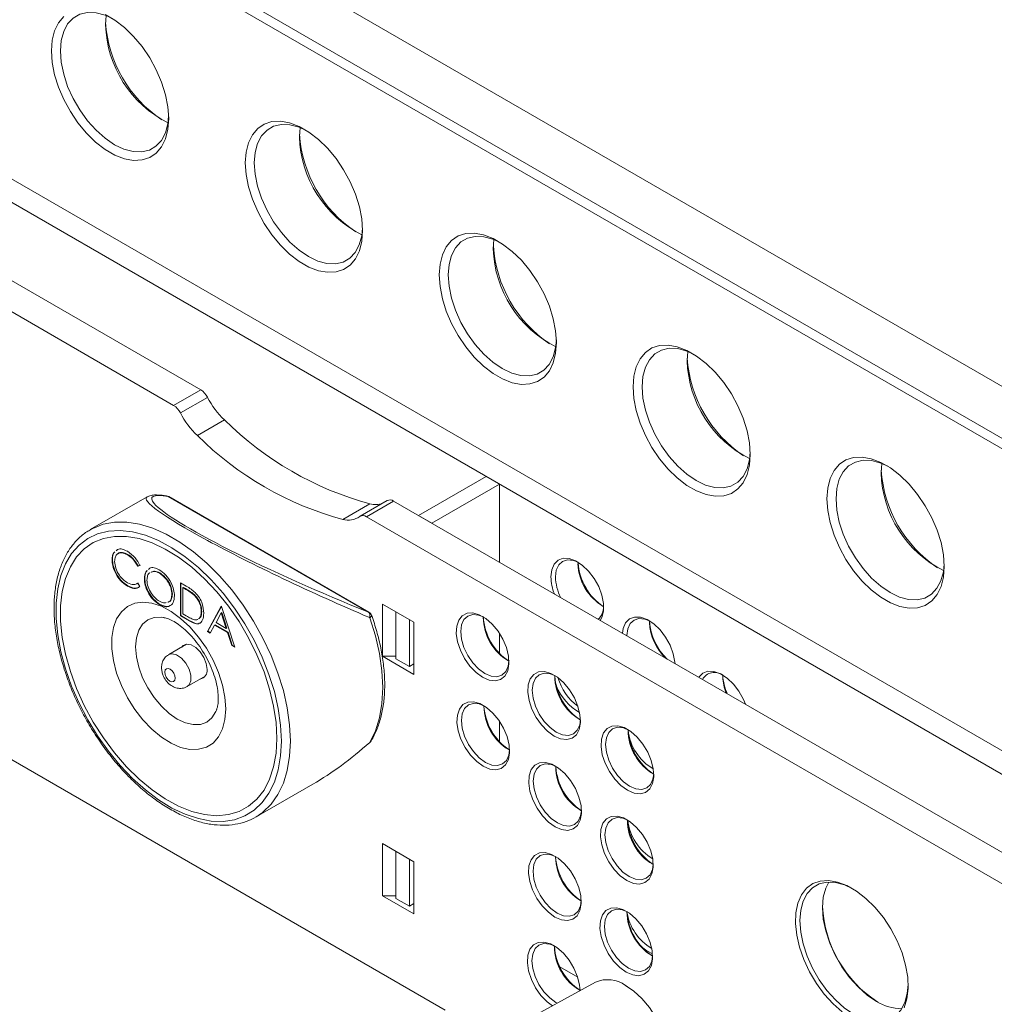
# Model space of a CAD drawing. Header units: millimetres. Extents: x -1492 to 1019, y -120 to 1280.
# Tile 16 of 20: x 714 to 867, y 563 to 717. Entities that reach past the tile are written whole.
import ezdxf

# ---------------------------------------------------------------- set-up
doc = ezdxf.new("R2010")
doc.units = ezdxf.units.MM

msp = doc.modelspace()

# ---------------------------------------------------------------- linework, layer by layer
at = {"color": 7, "linetype": 'Continuous', "lineweight": 15}
for p, q in [((904.93, 638), (553.77, 840.72)), ((546.46, 836.77), (900.6, 632.33)), ((899.88, 631.11), (544.92, 836.03)), ((780.44, 561.66), (459.88, 746.72)), ((662.66, 717.02), (887.68, 587.13)), ((668.48, 717.34), (878.49, 596.11)), ((878.55, 596.07), (669.18, 716.93)), ((727.17, 716.12), (727.27, 717.58)), ((650.72, 711.67), (742.09, 658.92)), ((646.48, 709.22), (737.85, 656.47)), ((757.57, 698.57), (757.67, 700.03)), ((787.98, 681.02), (788.08, 682.47)), ((818.38, 663.46), (818.49, 664.92)), ((737.85, 656.47), (742.09, 658.92)), ((743.17, 657.73), (738.92, 655.28)), ((745.82, 654.2), (741.57, 651.75)), ((848.79, 645.91), (848.89, 647.37)), ((776.24, 639.21), (786.85, 645.33)), ((788.97, 644.11), (786.85, 645.33)), ((778.36, 637.98), (788.97, 644.11)), ((788.97, 631.86), (788.97, 644.11)), ((768.4, 624.07), (737.01, 642.19)), ((768.46, 624.04), (737.08, 642.16)), ((733.69, 642.13), (724.77, 636.99)), ((768.62, 641.03), (764.38, 638.58)), ((771.35, 641.56), (767.1, 639.11)), ((772.35, 641.46), (768.1, 639.01)), ((772.35, 641.46), (889.78, 573.66)), ((776.24, 639.21), (778.36, 637.98)), ((768.1, 639.01), (889.88, 568.71)), ((728.89, 633.71), (729.04, 633.85)), ((730.65, 633.11), (730.58, 633.07)), ((728.26, 632.33), (728.19, 632.28)), ((732.57, 631.37), (732.21, 631.26)), ((732.64, 631.41), (732.28, 631.3)), ((801.26, 631.61), (801.26, 631.81)), ((728.83, 630.15), (728.76, 630.11)), ((732.28, 631.3), (732.21, 631.26)), ((733.97, 630.8), (734.12, 630.95)), ((735.68, 630.21), (735.61, 630.17)), ((732.03, 628.55), (732.28, 628.64)), ((732.21, 628.6), (732.57, 628.09)), ((733.33, 629.35), (733.26, 629.31)), ((738.9, 628.67), (739.81, 628.14)), ((738.9, 623.48), (738.9, 628.67)), ((738.97, 623.52), (738.97, 628.63)), ((730.68, 628.17), (730.61, 628.13)), ((732.48, 628.04), (732.31, 627.93)), ((737.65, 626.88), (737.58, 626.84)), ((739.37, 627.94), (739.3, 627.9)), ((739.3, 627.9), (739.3, 623.78)), ((739.62, 627.72), (739.3, 627.9)), ((739.69, 627.76), (739.37, 627.94)), ((739.69, 627.76), (739.62, 627.72)), ((741.07, 626.82), (741, 626.78)), ((735.7, 625.28), (735.63, 625.24)), ((770.59, 625.33), (775.54, 622.47)), ((770.59, 617.16), (770.59, 625.33)), ((739.3, 623.78), (739.82, 623.48)), ((742.25, 624.16), (742.18, 624.11)), ((743.16, 621.02), (745.29, 624.98)), ((743.23, 621.06), (745.33, 624.96)), ((745.31, 623.95), (744.5, 622.44)), ((745.29, 624.98), (745.35, 624.94)), ((745.38, 623.99), (745.31, 623.95)), ((746.1, 621.51), (745.31, 623.95)), ((745.35, 624.94), (747.42, 618.56)), ((746.18, 621.56), (745.38, 623.99)), ((772.71, 616.75), (772.71, 624.1)), ((738.97, 623.52), (738.9, 623.48)), ((740.29, 622.68), (738.9, 623.48)), ((740.36, 622.72), (738.97, 623.52)), ((740.36, 622.72), (740.29, 622.68)), ((744.35, 622.08), (744.28, 622.04)), ((746.39, 620.9), (744.35, 622.08)), ((744.5, 622.44), (746.1, 621.51)), ((774.83, 622.88), (774.83, 615.53)), ((775.54, 622.47), (775.54, 614.3)), ((812.46, 622.41), (812.47, 622.61)), ((743.23, 621.06), (743.16, 621.02)), ((743.6, 620.77), (743.16, 621.02)), ((743.63, 620.83), (743.23, 621.06)), ((744.28, 622.04), (743.6, 620.77)), ((746.32, 620.86), (744.28, 622.04)), ((746.18, 621.56), (746.1, 621.51)), ((746.39, 620.9), (746.32, 620.86)), ((746.98, 618.82), (746.32, 620.86)), ((747.05, 618.86), (746.39, 620.9)), ((788.97, 617.55), (788.97, 620.72)), ((739.89, 619.04), (737.07, 617.41)), ((747.05, 618.86), (746.98, 618.82)), ((747.42, 618.56), (746.98, 618.82)), ((747.39, 618.66), (747.05, 618.86)), ((775.54, 614.3), (770.59, 617.16)), ((772.71, 617.16), (770.59, 617.16)), ((774.83, 615.53), (772.71, 616.75)), ((775.54, 615.94), (774.83, 615.53)), ((739.97, 612.39), (742.79, 614.02)), ((823.96, 613.92), (823.97, 614.12)), ((744.56, 608.7), (744.61, 608.83)), ((788.97, 603.72), (788.97, 606.93)), ((813.14, 598.67), (813.05, 598.71)), ((750.77, 591.95), (759.69, 597.1)), ((751.45, 592.39), (750.77, 591.95)), ((770.59, 579.6), (770.59, 587.77)), ((775.54, 584.91), (770.59, 587.77)), ((772.71, 579.19), (772.71, 586.54)), ((774.83, 585.32), (774.83, 577.97)), ((775.54, 584.91), (775.54, 576.74)), ((813.05, 584.56), (812.75, 584.7)), ((770.59, 579.6), (775.54, 576.74)), ((772.71, 579.6), (770.59, 579.6)), ((774.83, 577.97), (772.71, 579.19)), ((775.54, 578.38), (774.83, 577.97)), ((801.21, 566.82), (798.42, 568.43)), ((804.02, 566.05), (791.6, 559.23)), ((808.98, 565.38), (808.83, 565.47)), ((797.8, 562.85), (798, 562.74))]:
    msp.add_line(p, q, dxfattribs=at)
at = {"color": 7, "linetype": 'Continuous', "lineweight": 15, "flags": 128}
for points in [[(728.24, 717.13), (727.11, 717.64), (725.68, 718.02), (724.34, 718.08), (723.13, 717.8), (722.08, 717.19), (721.23, 716.28), (720.61, 715.09), (720.22, 713.67), (720.1, 712.04)], [(727.11, 717.75), (728.63, 716.87), (730.13, 715.72), (731.57, 714.32), (732.9, 712.72), (734.1, 710.95), (735.13, 709.06), (735.96, 707.12), (736.57, 705.16), (736.94, 703.25), (737.07, 701.43), (736.94, 699.75), (736.57, 698.27), (735.96, 697.01), (735.13, 696.02), (734.1, 695.33), (732.9, 694.94), (731.57, 694.88), (730.13, 695.14), (728.63, 695.72), (727.11, 696.59), (725.62, 697.74), (724.18, 699.14), (722.85, 700.75), (721.65, 702.52), (720.62, 704.4), (719.79, 706.35), (719.18, 708.3), (718.81, 710.22), (718.68, 712.04)], [(718.68, 712.04), (718.81, 713.71), (719.18, 715.2), (719.79, 716.45), (720.62, 717.44)], [(720.1, 712.04), (720.22, 710.26), (720.61, 708.39), (721.23, 706.48), (722.08, 704.59), (723.13, 702.78), (724.34, 701.1), (725.68, 699.61), (727.11, 698.34), (728.58, 697.34), (730.05, 696.64), (731.48, 696.26), (732.82, 696.21), (734.04, 696.49), (735.08, 697.09), (735.93, 698), (736.55, 699.19), (736.94, 700.62), (737.06, 701.85)], [(749.09, 694.49), (749.21, 696.16), (749.59, 697.65), (750.19, 698.9), (751.03, 699.89), (752.05, 700.58), (753.25, 700.97), (754.59, 701.03), (756.02, 700.77), (757.52, 700.2), (759.04, 699.32), (760.54, 698.17), (761.97, 696.77), (763.31, 695.16), (764.51, 693.4), (765.53, 691.51), (766.36, 689.56), (766.97, 687.61), (767.35, 685.69), (767.47, 683.87), (767.35, 682.2), (766.97, 680.71), (766.36, 679.46), (765.53, 678.47), (764.51, 677.78), (763.31, 677.39), (761.97, 677.33), (760.54, 677.59), (759.04, 678.16), (757.52, 679.04), (756.02, 680.19), (754.59, 681.59), (753.25, 683.2), (752.05, 684.96), (751.03, 686.85), (750.19, 688.79), (749.59, 690.75), (749.21, 692.67), (749.09, 694.49)], [(758.64, 699.58), (757.51, 700.09), (756.08, 700.47), (754.74, 700.52), (753.53, 700.24), (752.49, 699.64), (751.64, 698.73), (751.01, 697.54), (750.63, 696.11), (750.5, 694.49)], [(750.5, 694.49), (750.63, 692.71), (751.01, 690.84), (751.64, 688.93), (752.49, 687.04), (753.53, 685.23), (754.74, 683.55), (756.08, 682.06), (757.51, 680.79), (758.99, 679.79), (760.46, 679.09), (761.89, 678.7), (763.23, 678.65), (764.44, 678.93), (765.49, 679.54), (766.33, 680.45), (766.96, 681.63), (767.34, 683.06), (767.46, 684.29)], [(779.49, 676.93), (779.62, 678.61), (779.99, 680.09), (780.6, 681.35), (781.43, 682.33), (782.46, 683.03), (783.66, 683.42), (784.99, 683.48), (786.43, 683.22), (787.93, 682.64), (789.44, 681.77), (790.94, 680.61), (792.38, 679.22), (793.71, 677.61), (794.91, 675.84), (795.94, 673.96), (796.77, 672.01), (797.38, 670.05), (797.75, 668.14), (797.88, 666.32), (797.75, 664.65), (797.38, 663.16), (796.77, 661.91), (795.94, 660.92), (794.91, 660.22), (793.71, 659.84), (792.38, 659.77), (790.94, 660.03), (789.44, 660.61), (787.93, 661.49), (786.43, 662.64), (784.99, 664.04), (783.66, 665.64), (782.46, 667.41), (781.43, 669.29), (780.6, 671.24), (779.99, 673.2), (779.62, 675.11), (779.49, 676.93)], [(789.05, 682.02), (787.92, 682.54), (786.49, 682.92), (785.15, 682.97), (783.94, 682.69), (782.89, 682.09), (782.04, 681.18), (781.42, 679.99), (781.04, 678.56), (780.91, 676.93)], [(780.91, 676.93), (781.04, 675.16), (781.42, 673.29), (782.04, 671.38), (782.89, 669.49), (783.94, 667.68), (785.15, 666), (786.49, 664.5), (787.92, 663.24), (789.39, 662.24), (790.87, 661.53), (792.29, 661.15), (793.63, 661.1), (794.85, 661.38), (795.89, 661.98), (796.74, 662.89), (797.37, 664.08), (797.75, 665.51), (797.87, 666.74)], [(809.9, 659.38), (810.02, 661.06), (810.4, 662.54), (811.01, 663.79), (811.84, 664.78), (812.86, 665.48), (814.06, 665.86), (815.4, 665.93), (816.83, 665.67), (818.33, 665.09), (819.85, 664.21), (821.35, 663.06), (822.78, 661.66), (824.12, 660.06), (825.32, 658.29), (826.34, 656.41), (827.18, 654.46), (827.78, 652.5), (828.16, 650.59), (828.28, 648.77), (828.16, 647.09), (827.78, 645.61), (827.18, 644.35), (826.34, 643.37), (825.32, 642.67), (824.12, 642.29), (822.78, 642.22), (821.35, 642.48), (819.85, 643.06), (818.33, 643.93), (816.83, 645.09), (815.4, 646.48), (814.06, 648.09), (812.86, 649.86), (811.84, 651.74), (811.01, 653.69), (810.4, 655.65), (810.02, 657.56), (809.9, 659.38)], [(819.45, 664.47), (818.32, 664.98), (816.9, 665.37), (815.56, 665.42), (814.34, 665.14), (813.3, 664.53), (812.45, 663.62), (811.82, 662.44), (811.44, 661.01), (811.31, 659.38)], [(811.31, 659.38), (811.44, 657.6), (811.82, 655.73), (812.45, 653.83), (813.3, 651.94), (814.34, 650.12), (815.56, 648.45), (816.9, 646.95), (818.32, 645.68), (819.8, 644.68), (821.27, 643.98), (822.7, 643.6), (824.04, 643.55), (825.25, 643.83), (826.3, 644.43), (827.15, 645.34), (827.77, 646.53), (828.15, 647.96), (828.28, 649.19)], [(840.3, 641.83), (840.43, 643.5), (840.8, 644.99), (841.41, 646.24), (842.24, 647.23), (843.27, 647.93), (844.47, 648.31), (845.8, 648.37), (847.24, 648.11), (848.74, 647.54), (850.26, 646.66), (851.75, 645.51), (853.19, 644.11), (854.52, 642.51), (855.72, 640.74), (856.75, 638.85), (857.58, 636.91), (858.19, 634.95), (858.56, 633.03), (858.69, 631.21), (858.56, 629.54), (858.19, 628.06), (857.58, 626.8), (856.75, 625.81), (855.72, 625.12), (854.52, 624.73), (853.19, 624.67), (851.75, 624.93), (850.26, 625.5), (848.74, 626.38), (847.24, 627.53), (845.8, 628.93), (844.47, 630.54), (843.27, 632.31), (842.24, 634.19), (841.41, 636.14), (840.8, 638.09), (840.43, 640.01), (840.3, 641.83)], [(849.86, 646.92), (848.73, 647.43), (847.3, 647.81), (845.96, 647.86), (844.75, 647.58), (843.7, 646.98), (842.85, 646.07), (842.23, 644.88), (841.85, 643.46), (841.72, 641.83)], [(841.72, 641.83), (841.85, 640.05), (842.23, 638.18), (842.85, 636.27), (843.7, 634.38), (844.75, 632.57), (845.96, 630.89), (847.3, 629.4), (848.73, 628.13), (850.2, 627.13), (851.68, 626.43), (853.11, 626.05), (854.45, 625.99), (855.66, 626.27), (856.7, 626.88), (857.55, 627.79), (858.18, 628.98), (858.56, 630.4), (858.68, 631.64)], [(754.74, 603.85), (754.62, 606.34), (754.25, 608.94), (753.64, 611.6), (752.79, 614.3), (751.73, 617), (750.46, 619.66), (749, 622.23), (747.37, 624.7), (745.6, 627.01), (743.71, 629.14), (741.73, 631.06), (739.68, 632.74), (737.59, 634.16), (735.5, 635.3), (733.42, 636.14), (731.4, 636.67), (729.46, 636.88), (727.63, 636.77), (725.93, 636.34), (724.38, 635.6), (723.02, 634.56), (721.84, 633.23), (720.89, 631.63), (720.16, 629.78), (719.67, 627.71), (719.42, 625.46), (719.42, 623.04), (719.67, 620.49), (720.16, 617.86), (720.89, 615.17), (721.84, 612.47), (723.02, 609.78), (724.38, 607.16), (725.93, 604.64), (727.63, 602.25), (729.46, 600.02), (731.4, 597.99), (733.42, 596.19), (735.5, 594.63), (737.59, 593.35), (739.68, 592.36), (741.73, 591.68), (743.71, 591.31), (745.6, 591.26), (747.37, 591.52), (749, 592.11), (750.46, 593), (751.73, 594.19), (752.79, 595.66), (753.64, 597.39), (754.25, 599.35), (754.62, 601.51), (754.74, 603.85)], [(754.04, 604.26), (753.91, 606.75), (753.52, 609.34), (752.89, 612), (752.02, 614.7), (750.92, 617.39), (749.61, 620.02), (748.11, 622.57), (746.44, 624.98), (744.63, 627.24), (742.71, 629.29), (740.7, 631.11), (738.63, 632.67), (736.54, 633.95), (734.46, 634.93), (732.42, 635.59), (730.45, 635.93), (728.58, 635.93), (726.84, 635.6), (725.25, 634.95), (723.84, 633.98), (722.64, 632.71), (721.65, 631.15), (720.89, 629.34), (720.38, 627.29), (720.13, 625.04), (720.13, 622.63), (720.38, 620.09), (720.89, 617.45), (721.65, 614.77), (722.64, 612.07), (723.84, 609.41), (725.25, 606.81), (726.84, 604.33), (728.58, 601.99), (730.45, 599.83), (732.42, 597.89), (734.46, 596.2), (736.54, 594.77), (738.63, 593.64), (740.7, 592.82), (742.71, 592.32), (744.63, 592.15), (746.44, 592.31), (748.11, 592.8), (749.61, 593.62), (750.92, 594.74), (752.02, 596.16), (752.89, 597.85), (753.52, 599.78), (753.91, 601.93), (754.04, 604.26)], [(754.04, 604.26), (753.91, 606.75), (753.52, 609.34), (752.89, 612), (752.02, 614.7), (750.92, 617.39), (749.61, 620.02), (748.11, 622.57), (746.44, 624.98), (744.63, 627.24), (742.71, 629.29), (740.7, 631.11), (738.63, 632.67), (736.54, 633.95), (734.46, 634.93), (732.42, 635.59), (730.45, 635.93), (728.58, 635.93), (726.84, 635.6), (725.25, 634.95), (723.84, 633.98), (722.64, 632.71), (721.65, 631.15), (720.89, 629.34), (720.38, 627.29), (720.13, 625.04), (720.13, 622.63), (720.38, 620.09), (720.89, 617.45), (721.65, 614.77), (722.64, 612.07), (723.84, 609.41), (725.25, 606.81), (726.84, 604.33), (728.58, 601.99), (730.45, 599.83), (732.42, 597.89), (734.46, 596.2), (736.54, 594.77), (738.63, 593.64), (740.7, 592.82), (742.71, 592.32), (744.63, 592.15), (746.44, 592.31), (748.11, 592.8), (749.61, 593.62), (750.92, 594.74), (752.02, 596.16), (752.89, 597.85), (753.52, 599.78), (753.91, 601.93), (754.04, 604.26)], [(797.01, 629.57), (797.14, 630.69), (797.53, 631.58), (798.14, 632.2), (798.93, 632.5), (799.87, 632.47), (800.89, 632.1), (801.93, 631.43), (802.91, 630.49), (803.79, 629.34), (804.5, 628.06), (805, 626.72), (805.26, 625.42), (805.26, 624.22), (805, 623.21), (804.75, 622.75)], [(801.26, 631.89), (800.53, 632.17), (799.61, 632.27), (798.83, 632.02), (798.23, 631.47), (797.85, 630.63), (797.72, 629.57)], [(746.02, 608.89), (745.89, 610.71), (745.51, 612.63), (744.88, 614.59), (744.03, 616.53), (742.98, 618.41), (741.76, 620.15), (740.4, 621.73), (738.95, 623.08), (737.45, 624.17), (735.93, 624.97), (734.44, 625.46), (733.04, 625.62), (731.74, 625.45), (730.6, 624.95), (729.65, 624.13), (728.91, 623.03), (728.4, 621.67), (728.14, 620.09), (728.14, 618.33), (728.4, 616.46), (728.91, 614.51), (729.65, 612.55), (730.6, 610.64), (731.74, 608.82), (733.04, 607.15), (734.44, 605.69), (735.93, 604.46), (737.45, 603.51), (738.95, 602.86), (740.4, 602.54), (741.76, 602.55), (742.98, 602.88), (744.03, 603.54), (744.88, 604.5), (745.51, 605.74), (745.89, 607.22), (746.02, 608.89)], [(786.3, 613.84), (785.27, 614.58), (784.31, 615.58), (783.47, 616.77), (782.81, 618.07), (782.37, 619.41), (782.17, 620.7), (782.24, 621.85), (782.56, 622.81), (783.11, 623.5), (783.87, 623.88), (784.78, 623.93), (785.78, 623.65), (786.82, 623.05), (787.82, 622.18), (788.73, 621.07), (789.49, 619.82), (790.04, 618.49), (790.37, 617.16), (790.43, 615.93), (790.24, 614.87), (789.79, 614.04), (789.13, 613.5), (788.29, 613.28), (787.33, 613.39), (786.3, 613.84)], [(786.42, 623.32), (785.68, 623.6), (784.76, 623.69), (783.98, 623.45), (783.38, 622.89), (783, 622.06), (782.87, 621), (783, 619.8), (783.38, 618.52), (783.98, 617.27), (784.76, 616.13), (785.68, 615.16), (786.66, 614.45)], [(768.59, 603.64), (769.48, 605.44), (770.13, 607.49), (770.52, 609.76), (770.65, 612.22), (770.52, 614.83), (770.13, 617.56), (769.48, 620.36), (768.59, 623.19)], [(808.24, 620.74), (808.35, 621.48), (808.73, 622.37), (809.34, 622.99), (810.14, 623.29), (811.08, 623.26), (812.1, 622.9), (813.13, 622.23), (814.12, 621.29), (815, 620.14), (815.71, 618.86), (816.2, 617.52), (816.46, 616.21), (816.48, 615.98)], [(812.47, 622.68), (811.73, 622.97), (810.82, 623.06), (810.04, 622.82), (809.44, 622.26), (809.06, 621.42), (808.93, 620.37)], [(743.08, 615.08), (742.95, 615.99), (742.58, 616.94), (742.02, 617.81), (741.32, 618.5), (740.59, 618.93), (739.89, 619.04), (739.33, 618.82), (739.12, 618.59)], [(786.66, 614.45), (787.63, 614.03), (788.55, 613.94), (789.33, 614.18), (789.93, 614.74), (790.31, 615.58), (790.43, 616.35)], [(736.52, 614.28), (736.47, 614.67), (736.53, 614.99), (736.72, 615.18), (736.98, 615.23), (737.3, 615.11), (737.61, 614.85), (737.87, 614.49), (738.04, 614.09), (738.09, 613.69), (738.02, 613.38), (737.84, 613.18), (737.57, 613.14), (737.26, 613.25), (736.95, 613.51), (736.69, 613.87), (736.52, 614.28)], [(797.51, 604.63), (796.48, 605.38), (795.52, 606.37), (794.68, 607.56), (794.02, 608.86), (793.58, 610.2), (793.38, 611.49), (793.45, 612.65), (793.77, 613.6), (794.32, 614.29), (795.08, 614.68), (795.99, 614.73), (796.99, 614.45), (798.03, 613.85), (799.03, 612.97), (799.94, 611.87), (800.7, 610.61), (801.25, 609.28), (801.57, 607.96), (801.64, 606.73), (801.44, 605.66), (801, 604.83), (800.34, 604.29), (799.5, 604.07), (798.54, 604.19), (797.51, 604.63)], [(797.62, 614.11), (796.88, 614.4), (795.97, 614.49), (795.19, 614.25), (794.59, 613.69), (794.21, 612.85), (794.08, 611.8), (794.21, 610.59), (794.59, 609.32), (795.19, 608.07), (795.97, 606.92), (796.88, 605.96), (797.86, 605.24)], [(820.2, 613.83), (820.23, 613.88), (820.84, 614.5), (821.64, 614.8), (822.58, 614.77), (823.6, 614.41), (824.63, 613.73), (825.62, 612.79), (826.49, 611.65), (827.2, 610.37), (827.51, 609.61)], [(786.4, 599.9), (785.37, 600.64), (784.41, 601.64), (783.57, 602.83), (782.91, 604.13), (782.47, 605.47), (782.27, 606.76), (782.34, 607.92), (782.66, 608.87), (783.21, 609.56), (783.97, 609.94), (784.88, 610), (785.88, 609.71), (786.92, 609.12), (787.92, 608.24), (788.83, 607.14), (789.59, 605.88), (790.14, 604.55), (790.46, 603.22), (790.53, 601.99), (790.34, 600.93), (789.89, 600.1), (789.23, 599.56), (788.39, 599.34), (787.43, 599.45), (786.4, 599.9)], [(786.51, 609.38), (785.78, 609.66), (784.86, 609.75), (784.08, 609.51), (783.48, 608.95), (783.1, 608.12), (782.97, 607.06), (783.1, 605.86), (783.48, 604.59), (784.08, 603.33), (784.86, 602.19), (785.78, 601.23), (786.75, 600.51)], [(797.86, 605.24), (798.84, 604.83), (799.75, 604.74), (800.54, 604.98), (801.14, 605.54), (801.52, 606.37), (801.64, 607.15)], [(809.01, 596.14), (807.98, 596.88), (807.01, 597.88), (806.18, 599.07), (805.51, 600.37), (805.07, 601.71), (804.88, 603), (804.94, 604.16), (805.26, 605.11), (805.82, 605.8), (806.58, 606.19), (807.48, 606.24), (808.49, 605.96), (809.53, 605.36), (810.53, 604.48), (811.44, 603.38), (812.19, 602.12), (812.75, 600.79), (813.07, 599.47), (813.14, 598.23), (812.94, 597.17), (812.5, 596.34), (811.84, 595.8), (811, 595.58), (810.04, 595.7), (809.01, 596.14)], [(809.19, 605.58), (808.38, 605.91), (807.47, 606), (806.69, 605.75), (806.08, 605.2), (805.71, 604.36), (805.58, 603.31), (805.71, 602.1), (806.08, 600.83), (806.69, 599.58), (807.47, 598.43), (808.38, 597.47), (809.36, 596.75)], [(768.62, 603.63), (768.61, 603.63), (768.59, 603.64)], [(786.75, 600.51), (787.73, 600.09), (788.65, 600), (789.43, 600.25), (790.03, 600.8), (790.41, 601.64), (790.53, 602.42)], [(797.67, 590.41), (796.64, 591.15), (795.67, 592.15), (794.83, 593.34), (794.17, 594.64), (793.73, 595.98), (793.54, 597.27), (793.6, 598.42), (793.92, 599.38), (794.48, 600.07), (795.23, 600.45), (796.14, 600.5), (797.15, 600.22), (798.18, 599.62), (799.19, 598.75), (800.1, 597.64), (800.85, 596.39), (801.41, 595.06), (801.73, 593.73), (801.79, 592.5), (801.6, 591.44), (801.16, 590.61), (800.5, 590.07), (799.66, 589.85), (798.69, 589.96), (797.67, 590.41)], [(797.77, 599.89), (797.04, 600.17), (796.13, 600.26), (795.34, 600.02), (794.74, 599.46), (794.36, 598.63), (794.24, 597.57), (794.36, 596.37), (794.74, 595.1), (795.34, 593.84), (796.13, 592.7), (797.04, 591.73), (798.02, 591.02)], [(809.36, 596.75), (810.34, 596.34), (811.25, 596.25), (812.04, 596.49), (812.64, 597.05), (813.01, 597.88), (813.14, 598.67)], [(798.02, 591.02), (799, 590.6), (799.91, 590.51), (800.69, 590.75), (801.29, 591.31), (801.67, 592.15), (801.79, 592.92)], [(808.92, 581.99), (807.89, 582.73), (806.92, 583.73), (806.08, 584.92), (805.42, 586.22), (804.98, 587.56), (804.79, 588.85), (804.85, 590), (805.17, 590.96), (805.73, 591.65), (806.48, 592.03), (807.39, 592.08), (808.4, 591.8), (809.43, 591.2), (810.44, 590.32), (811.35, 589.22), (812.1, 587.97), (812.66, 586.64), (812.98, 585.31), (813.04, 584.08), (812.85, 583.02), (812.41, 582.19), (811.75, 581.65), (810.91, 581.43), (809.94, 581.54), (808.92, 581.99)], [(809.09, 591.44), (808.29, 591.75), (807.38, 591.84), (806.59, 591.6), (805.99, 591.04), (805.61, 590.21), (805.49, 589.15), (805.61, 587.95), (805.99, 586.67), (806.59, 585.42), (807.38, 584.28), (808.29, 583.31), (809.27, 582.6)], [(797.64, 576.26), (796.61, 577.01), (795.64, 578.01), (794.81, 579.19), (794.14, 580.5), (793.7, 581.84), (793.51, 583.12), (793.57, 584.28), (793.89, 585.24), (794.45, 585.93), (795.21, 586.31), (796.11, 586.36), (797.12, 586.08), (798.16, 585.48), (799.16, 584.6), (800.07, 583.5), (800.82, 582.25), (801.38, 580.91), (801.7, 579.59), (801.77, 578.36), (801.57, 577.29), (801.13, 576.47), (800.47, 575.92), (799.63, 575.71), (798.67, 575.82), (797.64, 576.26)], [(797.75, 585.74), (797.01, 586.03), (796.1, 586.12), (795.32, 585.88), (794.71, 585.32), (794.34, 584.49), (794.21, 583.43), (794.34, 582.22), (794.71, 580.95), (795.32, 579.7), (796.1, 578.55), (797.01, 577.59), (797.99, 576.88)], [(809.27, 582.6), (810.25, 582.18), (811.16, 582.09), (811.94, 582.33), (812.55, 582.89), (812.92, 583.73), (813.05, 584.56)], [(842.7, 561.39), (841.25, 562.66), (839.88, 564.16), (838.64, 565.85), (837.56, 567.67), (836.67, 569.58), (835.99, 571.52), (835.55, 573.42), (835.36, 575.25), (835.43, 576.94), (835.74, 578.45), (836.3, 579.74), (837.09, 580.76), (838.08, 581.49), (839.24, 581.9), (840.55, 581.99), (841.97, 581.75), (843.44, 581.19), (844.94, 580.32), (846.42, 579.18), (847.83, 577.79), (849.14, 576.19), (850.31, 574.42), (851.3, 572.55), (852.09, 570.63), (852.64, 568.7), (852.96, 566.82), (853.02, 565.05), (852.83, 563.45), (852.39, 562.05)], [(844.37, 580.69), (843.07, 581.29), (841.64, 581.67), (840.3, 581.73), (839.09, 581.44), (838.05, 580.84), (837.2, 579.93), (836.57, 578.74), (836.19, 577.32), (836.06, 575.69), (836.19, 573.91), (836.57, 572.04), (837.2, 570.13), (838.05, 568.24), (839.09, 566.43), (840.3, 564.75), (841.64, 563.26), (843.07, 561.99), (844.55, 560.99)], [(848.08, 563.03), (846.61, 564.03), (845.18, 565.3), (843.84, 566.79), (842.63, 568.47), (841.58, 570.29), (840.73, 572.17), (840.11, 574.08), (839.73, 575.95), (839.6, 577.73), (839.73, 579.36), (840.11, 580.79), (840.58, 581.74)], [(797.99, 576.88), (798.97, 576.46), (799.88, 576.37), (800.67, 576.61), (801.27, 577.17), (801.64, 578.01), (801.77, 578.78)], [(808.83, 567.62), (807.8, 568.37), (806.84, 569.36), (806, 570.55), (805.34, 571.86), (804.9, 573.19), (804.7, 574.48), (804.77, 575.64), (805.09, 576.59), (805.64, 577.28), (806.4, 577.67), (807.31, 577.72), (808.31, 577.44), (809.35, 576.84), (810.35, 575.96), (811.26, 574.86), (812.02, 573.6), (812.57, 572.27), (812.89, 570.95), (812.96, 569.72), (812.76, 568.65), (812.32, 567.82), (811.66, 567.28), (810.82, 567.06), (809.86, 567.18), (808.83, 567.62)], [(809.01, 577.07), (808.2, 577.39), (807.29, 577.48), (806.51, 577.24), (805.91, 576.68), (805.53, 575.84), (805.4, 574.79), (805.53, 573.58), (805.91, 572.31), (806.51, 571.06), (807.29, 569.91), (808.2, 568.95), (809.18, 568.24)], [(797.27, 562.35), (796.42, 562.98), (795.45, 563.98), (794.61, 565.17), (793.95, 566.47), (793.51, 567.81), (793.32, 569.1), (793.38, 570.26), (793.7, 571.21), (794.26, 571.9), (795.01, 572.29), (795.92, 572.34), (796.93, 572.06), (797.96, 571.46), (798.97, 570.58), (799.88, 569.48), (800.63, 568.22), (801.19, 566.89), (801.51, 565.57), (801.58, 564.75)], [(797.56, 571.72), (796.82, 572.01), (795.91, 572.1), (795.12, 571.85), (794.52, 571.3), (794.15, 570.46), (794.02, 569.41), (794.15, 568.2), (794.52, 566.93), (795.12, 565.68), (795.91, 564.53), (796.82, 563.57), (797.8, 562.85)], [(812.95, 570.5), (812.04, 570.97), (811.41, 571.43)], [(809.18, 568.24), (810.16, 567.82), (811.08, 567.73), (811.86, 567.97), (812.46, 568.53), (812.84, 569.36), (812.96, 570.14)], [(813.52, 549.58), (814.3, 550.24), (814.92, 551.22), (815.31, 552.46), (815.43, 553.9), (815.31, 555.49), (814.92, 557.16), (814.3, 558.87), (813.47, 560.53), (812.45, 562.08), (811.28, 563.47), (810.02, 564.64), (808.71, 565.54)], [(844.55, 560.99), (846.02, 560.29), (847.45, 559.91), (848.79, 559.86), (850, 560.14), (851.05, 560.74), (851.89, 561.65), (852.52, 562.84), (852.9, 564.26), (853.03, 565.69)]]:
    msp.add_lwpolyline(points, dxfattribs=at)
at = {"color": 8, "linetype": 'Continuous', "lineweight": 15, "flags": 128}
for points in [[(737.01, 642.19), (737.07, 642.16), (737.08, 642.16)], [(724.84, 637.02), (725.16, 637.19), (726.79, 637.83), (728.58, 638.16), (730.49, 638.17), (732.5, 637.85), (734.58, 637.22), (736.7, 636.28), (738.84, 635.05), (740.97, 633.53), (743.05, 631.76), (745.06, 629.76), (746.97, 627.55), (748.75, 625.16), (750.39, 622.63), (751.86, 619.98), (753.13, 617.27), (754.2, 614.51), (755.05, 611.76), (755.66, 609.04), (756.03, 606.39), (756.16, 603.85)], [(768.46, 624.04), (768.46, 624.05), (768.4, 624.07)], [(736.21, 623.23), (735.92, 623.26), (734.79, 623.22), (733.79, 622.85), (732.98, 622.18), (732.38, 621.22), (732, 620.02), (731.88, 618.62), (732, 617.07), (732.38, 615.44), (732.98, 613.78), (733.79, 612.17), (734.79, 610.66), (735.92, 609.31), (737.14, 608.17), (738.42, 607.29), (739.7, 606.7), (740.92, 606.42), (742.05, 606.46), (743.04, 606.83), (743.86, 607.51), (744.46, 608.46), (744.56, 608.7)], [(768.9, 623.51), (768.9, 623.48), (768.88, 623.42), (768.81, 623.35), (768.71, 623.27), (768.59, 623.19)], [(737.06, 617.41), (737.6, 617.54), (738.32, 617.37), (739.07, 616.86), (739.75, 616.08), (740.26, 615.14), (740.53, 614.17), (740.53, 613.3), (740.26, 612.65), (739.97, 612.39)], [(756.16, 603.85), (756.03, 601.46), (755.66, 599.24), (755.05, 597.23), (754.2, 595.46), (753.13, 593.93), (751.86, 592.69), (751.45, 592.39)]]:
    msp.add_lwpolyline(points, dxfattribs=at)
at = {"color": 7, "linetype": 'Continuous', "lineweight": 15}
for centre, radius, start, end in [((747.1, 717.83), 19.97, 183.7799, 236.2147), ((744.88, 716.64), 17.72, 181.666, 243.4763), ((775.28, 699.08), 17.72, 181.6661, 243.4763), ((777.51, 700.28), 19.97, 183.7801, 236.2145), ((807.92, 682.73), 19.97, 183.78, 236.2147), ((805.69, 681.53), 17.72, 181.6661, 243.4764), ((838.32, 665.18), 19.97, 183.7799, 236.2146), ((836.09, 663.98), 17.72, 181.6661, 243.4763), ((740.52, 656.43), 2.95, 26.2608, 57.8149), ((754.8, 663.7), 13.08, 207.1548, 226.6077), ((736.28, 653.98), 2.95, 26.2608, 57.8149), ((750.56, 661.25), 13.08, 207.1548, 226.6077), ((782.18, 690.86), 51.64, 225.2323, 254.773), ((777.94, 688.41), 51.64, 225.2323, 254.773), ((866.5, 646.43), 17.72, 181.6661, 243.4764), ((868.73, 647.62), 19.97, 183.78, 236.2146), ((736.58, 641.3), 1, 60.0027, 81.3063), ((769.46, 644.3), 3.37, 255.6234, 289.9711), ((771.76, 640.66), 0.99, 53.843, 114.846), ((765.21, 641.58), 3.11, 254.4465, 305.7631), ((767.53, 638.24), 0.958, 53.2528, 121.543), ((810.15, 632.38), 8.9, 183.6689, 236.8639), ((809.32, 631.91), 8.07, 182.1011, 239.4051), ((804.89, 629.78), 7.88, 181.4703, 201.3665), ((805.28, 629.82), 7.57, 181.829, 207.5638), ((767.81, 623.48), 0.831, 339.4587, 45.1696), ((767.96, 623.18), 1, 19.6327, 60.0027), ((802.57, 624.9), 2.71, 313.4694, 0.4749), ((795.35, 623.84), 8.95, 183.2589, 236.7356), ((794.43, 623.31), 8.02, 180.4715, 239.5231), ((820.76, 622.81), 8.3, 182.7297, 225.8172), ((821.67, 623.33), 9.23, 184.4681, 226.0571), ((741.78, 614.86), 1.32, 280.5958, 9.4475), ((822.68, 612.4), 2.21, 54.3214, 150.0483), ((805.64, 614.1), 8.02, 180.4712, 239.5233), ((806.57, 614.64), 8.97, 183.888, 236.6983), ((806.24, 616.14), 8.46, 196.1527, 233.8002), ((831.26, 614.12), 7.3, 181.5779, 202.3391), ((832.13, 614.6), 8.18, 183.3713, 204.1429), ((805.8, 615.79), 8.61, 202.9195, 240.0767), ((794.53, 609.37), 8.02, 180.4712, 239.5233), ((795.48, 609.92), 8.99, 183.9303, 236.0644), ((818.09, 606.16), 8.99, 183.7981, 235.9157), ((817.11, 605.6), 8, 180.3426, 240.171), ((817.09, 606.42), 8.02, 186.2067, 239.9033), ((767.96, 604.38), 1, 311.5503, 328.7614), ((805.79, 599.88), 8.02, 180.4712, 239.5233), ((806.73, 600.42), 8.97, 183.8879, 236.6984), ((817.04, 591.45), 8.02, 180.4713, 239.5233), ((817.98, 592), 8.97, 183.8879, 236.6984), ((817.09, 592.29), 8.05, 186.0929, 239.2028), ((805.77, 585.73), 8.02, 180.4717, 239.523), ((806.7, 586.28), 8.97, 183.8879, 236.6984), ((858.65, 578.93), 19.08, 183.0121, 236.9825), ((817.88, 577.63), 8.96, 183.4772, 236.7224), ((816.89, 578.27), 8.04, 188.4617, 239.6203), ((816.95, 577.09), 8.01, 180.1736, 239.5458), ((805.54, 571.7), 7.98, 180.381, 240.683), ((806.51, 572.25), 8.97, 183.8875, 236.6986), ((805.92, 561.63), 4.81, 54.4729, 113.2724), ((852.08, 569.39), 7.51, 237.8336, 269.7318)]:
    msp.add_arc(centre, radius, start, end, dxfattribs=at)
at = {"color": 8, "linetype": 'Continuous', "lineweight": 15}
for centre, radius, start, end in [((736.59, 641.39), 0.902, 62.1958, 81.3189), ((768.28, 604.19), 0.628, 299.437, 328.593)]:
    msp.add_arc(centre, radius, start, end, dxfattribs=at)
at = {"color": 7, "linetype": 'Continuous', "lineweight": 15}
for centre, major_axis, ratio, start_param, end_param in [((762.69, 628.85), (29.13, -13.14), 0.088087, 3.071019, 3.07834), ((763.12, 629.75), (28.69, -12.22), 0.103836, 3.35293, 4.94127), ((762.69, 628.85), (23.38, 33.82), 0.515119, 3.968863, 4.275795)]:
    msp.add_ellipse(centre, major_axis=major_axis, ratio=ratio, start_param=start_param, end_param=end_param, dxfattribs=at)
at = {"color": 8, "linetype": 'Continuous', "lineweight": 15}
for centre, major_axis, ratio, start_param, end_param in [((763.12, 629.75), (28.69, -12.22), 0.103836, 2.756774, 3.35293), ((762.69, 628.85), (29.13, -13.14), 0.088087, 3.07834, 4.955906)]:
    msp.add_ellipse(centre, major_axis=major_axis, ratio=ratio, start_param=start_param, end_param=end_param, dxfattribs=at)
at = {"color": 7, "linetype": 'Continuous', "lineweight": 15}
for points, knots in [([(736.73, 642.28), (736.5, 642.32), (735.81, 642.41), (734.95, 642.44), (734.26, 642.39), (733.88, 642.21), (733.76, 642.15)], [0, 0, 0, 0, 0.198295, 0.589727, 0.868565, 1, 1, 1, 1]), ([(724.86, 636.99), (724.64, 636.88), (723.92, 636.5), (722.85, 635.57), (721.69, 634.24), (720.73, 632.65), (719.98, 630.85), (719.45, 628.84), (719.14, 626.66), (719.06, 624.32), (719.21, 621.87), (719.59, 619.32), (720.19, 616.72), (721, 614.1), (722.01, 611.48), (723.21, 608.89), (724.59, 606.37), (726.13, 603.96), (727.8, 601.66), (729.6, 599.52), (731.49, 597.56), (733.46, 595.8), (735.49, 594.27), (737.55, 592.98), (739.62, 591.96), (741.68, 591.21), (743.7, 590.75), (745.65, 590.6), (747.5, 590.74), (749.23, 591.19), (750.57, 591.76), (751.26, 592.28), (751.49, 592.46)], [0, 0, 0, 0, 0.014475, 0.04803, 0.081616, 0.11544, 0.149605, 0.184092, 0.218805, 0.253641, 0.288519, 0.323384, 0.358221, 0.393028, 0.42781, 0.462573, 0.497327, 0.532081, 0.566843, 0.601621, 0.636426, 0.671267, 0.706152, 0.741085, 0.776062, 0.81106, 0.846012, 0.880819, 0.915358, 0.949528, 0.983331, 1, 1, 1, 1]), ([(728.19, 632.28), (728.21, 632.7), (728.23, 633.23), (728.54, 633.45), (728.61, 633.5)], [0, 0, 0, 0, 0.769745, 1, 1, 1, 1]), ([(728.26, 632.33), (728.28, 632.74), (728.29, 633.25), (728.57, 633.45), (728.62, 633.49)], [0, 0, 0, 0, 0.829639, 1, 1, 1, 1]), ([(730.58, 633.07), (730.3, 633.2), (729.72, 633.45), (729.05, 633.27), (728.66, 632.76), (728.62, 632.27), (728.59, 632.02)], [0, 0, 0, 0, 0.27986, 0.55952, 0.779687, 1, 1, 1, 1]), ([(728.82, 633.67), (728.89, 633.75), (729.14, 634), (729.79, 633.98), (730.33, 633.72), (730.61, 633.59)], [0, 0, 0, 0, 0.197344, 0.598362, 1, 1, 1, 1]), ([(730.65, 633.11), (730.37, 633.23), (729.81, 633.47), (729.26, 633.42), (729.11, 633.21), (729.11, 633.21)], [0, 0, 0, 0, 0.493106, 0.985861, 1, 1, 1, 1]), ([(732.21, 631.26), (731.95, 631.69), (731.49, 632.46), (730.86, 632.88), (730.58, 633.07)], [0, 0, 0, 0, 0.5584291, 1, 1, 1, 1]), ([(730.61, 633.59), (731.04, 633.28), (731.81, 632.74), (732.34, 631.79), (732.57, 631.37)], [0, 0, 0, 0, 0.559519, 1, 1, 1, 1]), ([(732.28, 631.3), (732.02, 631.73), (731.56, 632.5), (730.93, 632.92), (730.65, 633.11)], [0, 0, 0, 0, 0.5584291, 1, 1, 1, 1]), ([(728.76, 630.11), (728.58, 630.53), (728.24, 631.28), (728.21, 631.98), (728.19, 632.28)], [0, 0, 0, 0, 0.559027, 1, 1, 1, 1]), ([(728.83, 630.15), (728.65, 630.57), (728.31, 631.32), (728.28, 632.02), (728.26, 632.33)], [0, 0, 0, 0, 0.559027, 1, 1, 1, 1]), ([(728.59, 632.02), (728.63, 631.66), (728.7, 630.95), (729.26, 629.9), (729.93, 629.11), (730.38, 628.81), (730.61, 628.66)], [0, 0, 0, 0, 0.279434, 0.55892, 0.779285, 1, 1, 1, 1]), ([(730.61, 628.13), (730.22, 628.4), (729.51, 628.88), (728.99, 629.73), (728.76, 630.11)], [0, 0, 0, 0, 0.5598025, 1, 1, 1, 1]), ([(730.68, 628.17), (730.29, 628.44), (729.58, 628.92), (729.06, 629.77), (728.83, 630.15)], [0, 0, 0, 0, 0.5598025, 1, 1, 1, 1]), ([(733.26, 629.31), (733.28, 629.71), (733.31, 630.26), (733.62, 630.51), (733.71, 630.58)], [0, 0, 0, 0, 0.722838, 1, 1, 1, 1]), ([(733.33, 629.35), (733.35, 629.75), (733.37, 630.27), (733.66, 630.51), (733.72, 630.56)], [0, 0, 0, 0, 0.7749078, 1, 1, 1, 1]), ([(734.12, 630.25), (734.12, 630.24), (733.93, 630.19), (733.73, 629.79), (733.69, 629.31), (733.66, 629.08)], [0, 0, 0, 0, 0.014432, 0.507119, 1, 1, 1, 1]), ([(733.9, 630.76), (733.96, 630.83), (734.17, 631.07), (734.78, 631.07), (735.32, 630.83), (735.59, 630.71)], [0, 0, 0, 0, 0.160497, 0.580282, 1, 1, 1, 1]), ([(735.61, 630.17), (735.32, 630.3), (734.83, 630.53), (734.47, 630.37), (734.32, 630.3)], [0, 0, 0, 0, 0.593732, 1, 1, 1, 1]), ([(735.68, 630.21), (735.39, 630.34), (734.9, 630.57), (734.54, 630.41), (734.39, 630.34)], [0, 0, 0, 0, 0.593732, 1, 1, 1, 1]), ([(735.59, 630.71), (735.94, 630.46), (736.64, 629.97), (737.43, 628.78), (737.91, 627.6), (737.95, 626.94), (737.98, 626.61)], [0, 0, 0, 0, 0.279768, 0.559358, 0.77957, 1, 1, 1, 1]), ([(737.58, 626.84), (737.54, 627.19), (737.47, 627.89), (736.93, 628.92), (736.28, 629.7), (735.83, 630.01), (735.61, 630.17)], [0, 0, 0, 0, 0.279469, 0.558868, 0.779518, 1, 1, 1, 1]), ([(737.65, 626.88), (737.61, 627.23), (737.54, 627.93), (737, 628.96), (736.35, 629.74), (735.9, 630.05), (735.68, 630.21)], [0, 0, 0, 0, 0.279469, 0.558868, 0.779518, 1, 1, 1, 1]), ([(730.61, 628.66), (730.96, 628.51), (731.58, 628.24), (732.02, 628.49), (732.21, 628.6)], [0, 0, 0, 0, 0.558766, 1, 1, 1, 1]), ([(735.63, 625.24), (735.28, 625.48), (734.58, 625.97), (733.81, 627.15), (733.33, 628.32), (733.28, 628.98), (733.26, 629.31)], [0, 0, 0, 0, 0.279659, 0.559353, 0.779636, 1, 1, 1, 1]), ([(735.7, 625.28), (735.35, 625.52), (734.65, 626.01), (733.88, 627.19), (733.4, 628.36), (733.35, 629.02), (733.33, 629.35)], [0, 0, 0, 0, 0.279659, 0.559353, 0.779636, 1, 1, 1, 1]), ([(733.66, 629.08), (733.69, 628.73), (733.76, 628.04), (734.31, 627.02), (734.94, 626.23), (735.39, 625.93), (735.61, 625.78)], [0, 0, 0, 0, 0.279417, 0.559079, 0.779476, 1, 1, 1, 1]), ([(732.57, 628.09), (732.43, 627.99), (732.15, 627.78), (731.49, 627.73), (730.94, 627.98), (730.61, 628.13)], [0, 0, 0, 0, 0.280407, 0.560797, 1, 1, 1, 1]), ([(732.2, 627.87), (732.02, 627.83), (731.57, 627.75), (731.02, 628.01), (730.68, 628.17)], [0, 0, 0, 0, 0.389651, 1, 1, 1, 1]), ([(736.93, 625.62), (737, 625.63), (737.25, 625.68), (737.51, 626.12), (737.55, 626.6), (737.58, 626.84)], [0, 0, 0, 0, 0.154422, 0.577134, 1, 1, 1, 1]), ([(737, 625.66), (737.07, 625.67), (737.32, 625.72), (737.58, 626.16), (737.62, 626.64), (737.65, 626.88)], [0, 0, 0, 0, 0.154422, 0.577134, 1, 1, 1, 1]), ([(741, 626.78), (740.74, 626.98), (740.29, 627.33), (739.82, 627.6), (739.62, 627.72)], [0, 0, 0, 0, 0.559549, 1, 1, 1, 1]), ([(741.07, 626.82), (740.81, 627.02), (740.36, 627.37), (739.89, 627.64), (739.69, 627.76)], [0, 0, 0, 0, 0.559549, 1, 1, 1, 1]), ([(739.81, 628.14), (740.08, 627.99), (740.56, 627.71), (741.02, 627.31), (741.23, 627.13)], [0, 0, 0, 0, 0.560445, 1, 1, 1, 1]), ([(742.18, 624.11), (742.17, 624.37), (742.14, 624.87), (741.86, 625.64), (741.46, 626.3), (741.15, 626.62), (741, 626.78)], [0, 0, 0, 0, 0.280178, 0.559766, 0.779796, 1, 1, 1, 1]), ([(742.25, 624.16), (742.24, 624.41), (742.21, 624.91), (741.93, 625.68), (741.53, 626.35), (741.22, 626.66), (741.07, 626.82)], [0, 0, 0, 0, 0.280178, 0.559766, 0.779796, 1, 1, 1, 1]), ([(741.23, 627.13), (741.46, 626.87), (741.92, 626.35), (742.47, 625.16), (742.54, 624.37), (742.58, 623.88)], [0, 0, 0, 0, 0.280267, 0.560716, 1, 1, 1, 1]), ([(735.61, 625.78), (735.9, 625.63), (736.3, 625.42), (736.59, 625.53), (736.67, 625.55)], [0, 0, 0, 0, 0.7517428, 1, 1, 1, 1]), ([(737.98, 626.61), (737.94, 626.23), (737.86, 625.47), (737.22, 624.95), (736.45, 624.84), (735.9, 625.11), (735.63, 625.24)], [0, 0, 0, 0, 0.2796309, 0.5593425, 0.7795946, 1, 1, 1, 1]), ([(737.25, 625.08), (737.24, 625.06), (737.06, 624.89), (736.5, 624.91), (735.96, 625.16), (735.7, 625.28)], [0, 0, 0, 0, 0.049636, 0.524653, 1, 1, 1, 1]), ([(742.58, 623.88), (742.55, 623.51), (742.48, 622.77), (741.9, 622.18), (741.09, 622.25), (740.56, 622.53), (740.29, 622.68)], [0, 0, 0, 0, 0.280124, 0.559247, 0.778837, 1, 1, 1, 1]), ([(741.77, 623.03), (741.85, 623.09), (742.13, 623.28), (742.16, 623.76), (742.18, 624.11)], [0, 0, 0, 0, 0.262087, 1, 1, 1, 1]), ([(741.85, 623.08), (741.92, 623.13), (742.2, 623.32), (742.23, 623.8), (742.25, 624.16)], [0, 0, 0, 0, 0.262087, 1, 1, 1, 1]), ([(736.24, 623.21), (736.42, 623.18), (736.81, 623.1), (737.66, 622.73), (738.62, 622.13), (739.66, 621.29), (740.71, 620.24), (741.72, 619), (742.64, 617.61), (743.44, 616.12), (744.07, 614.6), (744.53, 613.12), (744.8, 611.72), (744.83, 610.92), (744.85, 610.52)], [0, 0, 0, 0, 0.076015, 0.156686, 0.237423, 0.31936, 0.402875, 0.487753, 0.573562, 0.659798, 0.745887, 0.831204, 0.915277, 1, 1, 1, 1]), ([(739.82, 623.48), (740.06, 623.34), (740.49, 623.09), (740.91, 622.94), (741.1, 622.87)], [0, 0, 0, 0, 0.5604329, 1, 1, 1, 1]), ([(741.92, 622.36), (741.9, 622.34), (741.73, 622.16), (741.14, 622.32), (740.62, 622.59), (740.36, 622.72)], [0, 0, 0, 0, 0.051259, 0.523937, 1, 1, 1, 1]), ([(741.1, 622.87), (741.3, 622.83), (741.49, 622.79), (741.62, 622.9), (741.62, 622.9)], [0, 0, 0, 0, 0.982107, 1, 1, 1, 1]), ([(768.82, 603.86), (768.98, 604.15), (769.46, 604.99), (770.09, 606.55), (770.61, 608.56), (770.91, 610.75), (770.98, 613.1), (770.82, 615.56), (770.43, 618.1), (769.83, 620.66), (769.27, 622.47), (768.94, 623.41), (768.9, 623.51)], [0, 0, 0, 0, 0.062195, 0.176986, 0.292477, 0.408712, 0.525341, 0.642098, 0.75881, 0.875427, 0.985808, 1, 1, 1, 1]), ([(737.08, 617.38), (736.96, 617.31), (736.61, 617.13), (736.23, 616.6), (735.97, 615.91), (735.92, 615.2), (736.03, 614.73), (736.07, 614.52)], [0, 0, 0, 0, 0.121637, 0.356723, 0.575571, 0.799638, 1, 1, 1, 1]), ([(736.07, 614.52), (736.14, 614.33), (736.3, 613.85), (736.76, 613.14), (737.43, 612.53), (738.19, 612.16), (738.97, 612.07), (739.6, 612.16), (739.88, 612.37), (739.95, 612.42)], [0, 0, 0, 0, 0.112175, 0.296992, 0.475886, 0.639848, 0.794295, 0.948362, 1, 1, 1, 1]), ([(744.85, 610.52), (744.84, 610.34), (744.83, 609.81), (744.73, 609.17), (744.62, 608.88), (744.57, 608.76)], [0, 0, 0, 0, 0.236392, 0.68101, 1, 1, 1, 1])]:
    msp.add_open_spline(points, degree=3, knots=knots, dxfattribs=at)

doc.saveas('drawing.dxf')
